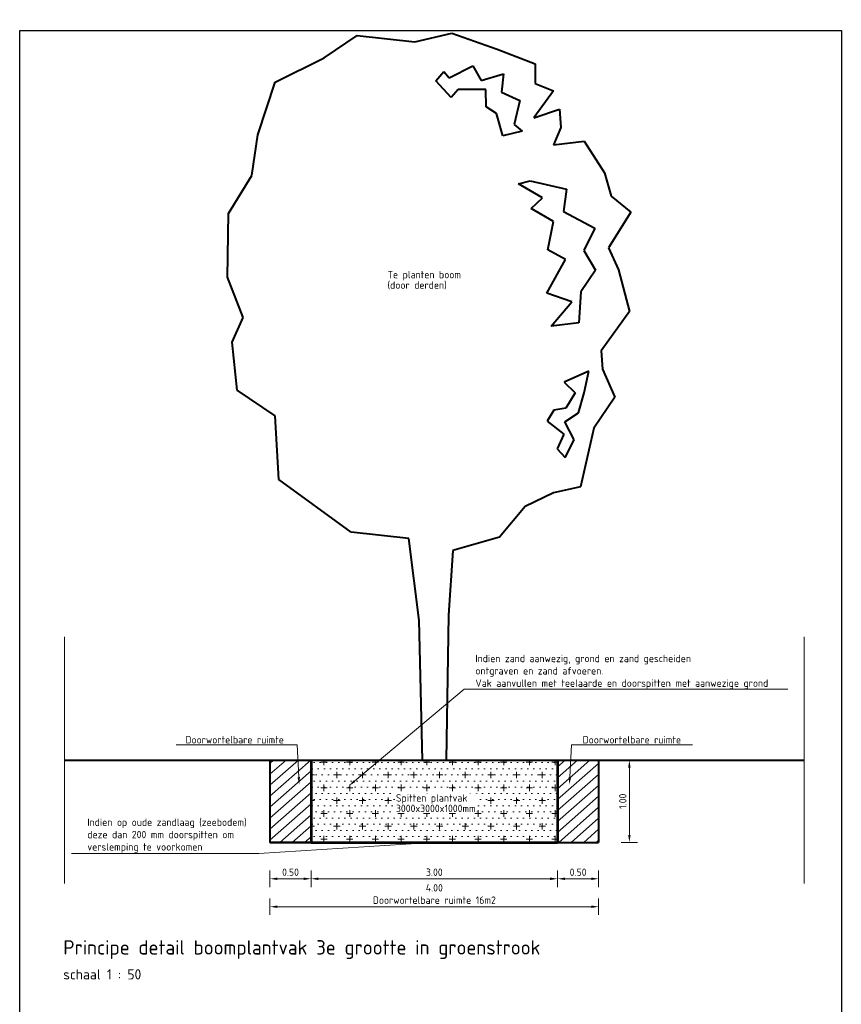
# Model space of a CAD drawing. Header units: metres. Extents: x 162359 to 162848, y 502589 to 502892.
# Tile 49 of 49: x 162838 to 162848, y 502698 to 502710. Entities that reach past the tile are written whole.
import ezdxf
from ezdxf import colors
from ezdxf.entities.mleader import LeaderData, LeaderLine
from ezdxf.math import Vec2, Vec3

# ---------------------------------------------------------------- set-up
doc = ezdxf.new("R2010")
doc.units = ezdxf.units.M
doc.linetypes.add('ZZ-AFBREEK-SO', pattern=[7, 4, -1, 1, -1])
for name, color, linetype, lineweight in [('N-WE-GR-BOMENZAND-A-50', 32, 'Continuous', 18), ('N-WE-GR-BOOM-SD', 3, 'Continuous', 40), ('N-WE-GR-DOORWORTELBARE RUIMTE-AD', 80, 'Continuous', 13), ('N-WE-GR-DOORWORTELBARE RUIMTE-GD', 80, 'Continuous', 40), ('N-WE-GR-MAAIVELD-GD', 3, 'Continuous', 40), ('N-WE-GW-GRONDWERKLIJN-GD', 3, 'Continuous', 53), ('N-WE-GW-MAAIVELD-G', 3, 'Continuous', 40), ('X-XX-AL-AFBREEKLIJN-G', 7, 'ZZ-AFBREEK-SO', 18), ('X-XX-AL-M', 7, 'Continuous', 18), ('X-XX-AL-T18', 10, 'Continuous', 18), ('X-XX-AL-T25', 7, 'Continuous', 25), ('X-XX-AL-T35', 50, 'Continuous', 35), ('X-XX-AL-TEKENBLAD_VIEWPORT_PLOTBAAR-G', 7, 'Continuous', 30)]:
    doc.layers.add(name, color=color, linetype=linetype, lineweight=lineweight)
doc.layers.add('N-WE-GR-PLANTGATVERBETERING-AD', color=92, linetype='Continuous', lineweight=13, true_color=0x00bd00)
doc.styles.add('NLCS-ISO-M50-T18', font='NLCS-ISO.ttf', dxfattribs={"height": 0.09})
doc.styles.add('NLCS-ISO-M50-T25', font='NLCS-ISO.ttf', dxfattribs={"height": 0.125})
doc.styles.add('NLCS-ISO-M50-T35', font='NLCS-ISO.ttf', dxfattribs={"height": 0.175})
doc.styles.add('NLCS-ISO-T18_A', font='NLCS-ISO.ttf', dxfattribs={"height": 0.0018})
doc.dimstyles.new('NLCS-M50-T18-PIJL_L2_H2', dxfattribs={"dimscale": 0.05, "dimtxt": 2.5, "dimasz": 1.8, "dimexe": 2, "dimexo": 2, "dimgap": 0.7, "dimtad": 1, "dimzin": 0, "dimdsep": 46, "dimtxsty": 'NLCS-ISO-M50-T18', "dimcen": 0, "dimdle": 2, "dimclrd": 256, "dimclre": 256, "dimclrt": 10, "dimazin": 0, "dimtfac": 1, "dimtdec": 3, "dimtofl": 0, "dimtmove": 0, "dimatfit": 3, "dimfxl": 2, "dimfxlon": 1, "dimtfillclr": 256, "dimtolj": 1, "dimtzin": 0, "dimlwd": -1, "dimlwe": -1, "dimarcsym": 0})

# ---------------------------------------------------------------- blocks, each defined once
blk = doc.blocks.new('SGR-BOOM_S01_M_ZIJ-D')
at = {"layer": 'N-WE-GR-BOOM-SD'}
for p, q in [((-1.736, 8.453), (-1.351, 8.747)), ((-1.351, 8.747), (-0.646, 8.717)), ((-0.646, 8.717), (-0.206, 8.85)), ((-0.206, 8.85), (0.357, 8.691)), ((0.357, 8.691), (0.83, 8.542)), ((0.83, 8.542), (0.845, 8.304)), ((-2.313, 8.118), (-1.736, 8.453)), ((-0.202, 8.305), (0.076, 8.467)), ((0.076, 8.467), (0.189, 8.298)), ((0.189, 8.298), (0.456, 8.394)), ((0.456, 8.394), (0.445, 8.173)), ((-0.36, 8.258), (-0.271, 8.378)), ((-0.271, 8.378), (-0.202, 8.305)), ((0.845, 8.304), (1.074, 8.228)), ((-0.162, 8.068), (-0.36, 8.258)), ((-0.084, 8.169), (-0.162, 8.068)), ((0.252, 8.193), (-0.084, 8.169)), ((0.27, 7.98), (0.252, 8.193)), ((0.445, 8.173), (0.674, 8.086)), ((1.074, 8.228), (0.857, 7.886)), ((-2.481, 7.464), (-2.313, 8.118)), ((0.674, 8.086), (0.623, 7.79)), ((0.4, 7.91), (0.27, 7.98)), ((0.496, 7.643), (0.4, 7.91)), ((0.857, 7.886), (1.163, 8.01)), ((1.163, 8.01), (1.192, 7.787)), ((0.623, 7.79), (0.724, 7.712)), ((1.192, 7.787), (1.116, 7.573)), ((0.724, 7.712), (0.496, 7.643)), ((1.116, 7.573), (1.485, 7.642)), ((1.485, 7.642), (1.759, 7.271)), ((-2.524, 6.968), (-2.481, 7.464)), ((1.759, 7.271), (1.856, 6.992)), ((0.72, 7.07), (0.862, 7.117)), ((1.022, 6.918), (0.72, 7.07)), ((0.862, 7.117), (1.31, 7.045)), ((-2.777, 6.489), (-2.524, 6.968)), ((1.31, 7.045), (1.29, 6.772)), ((1.856, 6.992), (2.106, 6.814)), ((0.894, 6.782), (1.022, 6.918)), ((1.177, 6.64), (0.894, 6.782)), ((1.29, 6.772), (1.683, 6.593)), ((2.106, 6.814), (1.866, 6.365)), ((1.127, 6.291), (1.177, 6.64)), ((1.683, 6.593), (1.568, 6.313)), ((-2.743, 5.714), (-2.777, 6.489)), ((1.866, 6.365), (2.002, 6.105)), ((1.35, 6.191), (1.127, 6.291)), ((1.568, 6.313), (1.724, 6.082)), ((1.151, 5.767), (1.35, 6.191)), ((1.724, 6.082), (1.561, 5.808)), ((2.002, 6.105), (2.168, 5.607)), ((1.462, 5.681), (1.151, 5.767)), ((1.561, 5.808), (1.56, 5.431)), ((-2.518, 5.235), (-2.743, 5.714)), ((1.229, 5.369), (1.462, 5.681)), ((2.168, 5.607), (1.856, 5.109)), ((1.56, 5.431), (1.229, 5.369)), ((-2.633, 4.928), (-2.518, 5.235)), ((1.856, 5.109), (1.885, 4.887)), ((-2.537, 4.351), (-2.633, 4.928)), ((1.721, 4.851), (1.43, 4.699)), ((1.68, 4.585), (1.721, 4.851)), ((1.885, 4.887), (2.056, 4.554)), ((1.43, 4.699), (1.572, 4.578)), ((1.572, 4.578), (1.471, 4.385)), ((1.629, 4.337), (1.68, 4.585)), ((2.056, 4.554), (1.826, 4.165)), ((-2.055, 4.068), (-2.537, 4.351)), ((1.326, 4.349), (1.252, 4.214)), ((1.471, 4.385), (1.326, 4.349)), ((1.467, 4.219), (1.629, 4.337)), ((1.252, 4.214), (1.466, 4.066)), ((1.597, 4.008), (1.467, 4.219)), ((1.826, 4.165), (1.708, 3.44)), ((-1.962, 3.297), (-2.055, 4.068)), ((1.466, 4.066), (1.397, 3.883)), ((1.498, 3.785), (1.597, 4.008)), ((1.397, 3.883), (1.498, 3.785)), ((1.708, 3.44), (1.385, 3.345)), ((-1.042, 2.712), (-1.962, 3.297)), ((1.385, 3.345), (1.053, 3.159)), ((1.053, 3.159), (0.764, 2.767)), ((0.764, 2.767), (0.208, 2.568)), ((-0.338, 2.682), (-1.042, 2.712)), ((-0.15, 1.693), (-0.338, 2.682)), ((0.208, 2.568), (0.206, 1.78)), ((0, 0), (-0.15, 1.693)), ((0.206, 1.78), (0.288, 0.018)), ((0, 0), (0.288, 0.018))]:
    blk.add_line(p, q, dxfattribs=at)
blk = doc.blocks.new('*D311')
at = {"layer": 'X-XX-AL-M', "transparency": 16777216}
for p, q in [((162840.788, 502699.122), (162840.788, 502698.922)), ((162844.788, 502699.122), (162844.788, 502698.922)), ((162844.698, 502699.022), (162840.878, 502699.022))]:
    blk.add_line(p, q, dxfattribs=at)
for points in [[(162840.878, 502699.037), (162840.878, 502699.007), (162840.788, 502699.022)], [(162844.698, 502699.037), (162844.698, 502699.007), (162844.788, 502699.022)]]:
    blk.add_solid(points, dxfattribs=at)
at = {"layer": 'X-XX-AL-M', "color": 10, "transparency": 16777216, "insert": (162842.788, 502699.177), "char_height": 0.09, "attachment_point": 5, "style": 'NLCS-ISO-M50-T18'}
blk.add_mtext('\\A1;4.00\\PDoorwortelbare ruimte 16m2', dxfattribs=at)
blk = doc.blocks.new('*D312')
at = {"layer": 'X-XX-AL-M', "transparency": 16777216}
for p, q in [((162841.288, 502699.462), (162841.288, 502699.262)), ((162844.198, 502699.362), (162841.378, 502699.362)), ((162844.288, 502699.462), (162844.288, 502699.262))]:
    blk.add_line(p, q, dxfattribs=at)
for points in [[(162841.378, 502699.377), (162841.378, 502699.347), (162841.288, 502699.362)], [(162844.198, 502699.377), (162844.198, 502699.347), (162844.288, 502699.362)]]:
    blk.add_solid(points, dxfattribs=at)
at = {"layer": 'X-XX-AL-M', "color": 10, "transparency": 16777216, "insert": (162842.788, 502699.442), "char_height": 0.09, "attachment_point": 5, "style": 'NLCS-ISO-M50-T18'}
blk.add_mtext('\\A1;3.00', dxfattribs=at)
blk = doc.blocks.new('*D313')
at = {"layer": 'X-XX-AL-M', "transparency": 16777216}
for p, q in [((162845.062, 502700.805), (162845.262, 502700.805)), ((162845.162, 502699.895), (162845.162, 502700.715)), ((162845.062, 502699.805), (162845.262, 502699.805))]:
    blk.add_line(p, q, dxfattribs=at)
for points in [[(162845.147, 502700.715), (162845.177, 502700.715), (162845.162, 502700.805)], [(162845.147, 502699.895), (162845.177, 502699.895), (162845.162, 502699.805)]]:
    blk.add_solid(points, dxfattribs=at)
at = {"layer": 'X-XX-AL-M', "color": 10, "transparency": 16777216, "insert": (162845.082, 502700.305), "char_height": 0.09, "attachment_point": 5, "rotation": 90, "style": 'NLCS-ISO-M50-T18'}
blk.add_mtext('\\A1;1.00', dxfattribs=at)
blk = doc.blocks.new('*D314')
at = {"layer": 'X-XX-AL-M', "transparency": 16777216}
for p, q in [((162844.288, 502699.462), (162844.288, 502699.262)), ((162844.698, 502699.362), (162844.378, 502699.362)), ((162844.788, 502699.462), (162844.788, 502699.262))]:
    blk.add_line(p, q, dxfattribs=at)
for points in [[(162844.378, 502699.377), (162844.378, 502699.347), (162844.288, 502699.362)], [(162844.698, 502699.377), (162844.698, 502699.347), (162844.788, 502699.362)]]:
    blk.add_solid(points, dxfattribs=at)
at = {"layer": 'X-XX-AL-M', "color": 10, "transparency": 16777216, "insert": (162844.538, 502699.442), "char_height": 0.09, "attachment_point": 5, "style": 'NLCS-ISO-M50-T18'}
blk.add_mtext('\\A1;0.50', dxfattribs=at)
blk = doc.blocks.new('*D315')
at = {"layer": 'X-XX-AL-M', "transparency": 16777216}
for p, q in [((162840.788, 502699.462), (162840.788, 502699.262)), ((162840.878, 502699.362), (162841.198, 502699.362)), ((162841.288, 502699.462), (162841.288, 502699.262))]:
    blk.add_line(p, q, dxfattribs=at)
for points in [[(162840.878, 502699.377), (162840.878, 502699.347), (162840.788, 502699.362)], [(162841.198, 502699.377), (162841.198, 502699.347), (162841.288, 502699.362)]]:
    blk.add_solid(points, dxfattribs=at)
at = {"layer": 'X-XX-AL-M', "color": 10, "transparency": 16777216, "insert": (162841.038, 502699.442), "char_height": 0.09, "attachment_point": 5, "rotation": 360, "style": 'NLCS-ISO-M50-T18'}
blk.add_mtext('\\A1;0.50', dxfattribs=at)

msp = doc.modelspace()

# ---------------------------------------------------------------- hatches: boundary and pattern name
at = {"layer": 'N-WE-GR-BOMENZAND-A-50'}
h = msp.add_hatch(dxfattribs=at)
h.set_pattern_fill('AGR-BOMENZAND-SO', color=256, scale=0.05, pattern_type=2)
h.set_pattern_definition([(0, (0, 0), (0.025, 0.075), [0, -0.075]), (0, (0, 0), (0.15625, 0.15625), [0.078125, -0.234375]), (90, (0.03906, -0.03906), (-0.15625, 0.15625), [0.078125, -0.234375])])
h.paths.add_polyline_path([(162844.288, 502700.805), (162841.288, 502700.805), (162841.288, 502699.805), (162844.288, 502699.805)])
at = {"layer": 'N-WE-GR-DOORWORTELBARE RUIMTE-AD'}
h = msp.add_hatch(dxfattribs=at)
h.set_pattern_fill('USER', color=256, scale=0.1, angle=41.3633, style=0, pattern_type=0)
h.set_pattern_definition([(41.3633, (162841.50793, 502703.79812), (-0.0660832, 0.0750534), [])])
h.paths.add_polyline_path([(162841.288, 502700.805), (162841.288, 502699.805), (162840.788, 502699.805), (162840.788, 502700.805)])
h = msp.add_hatch(dxfattribs=at)
h.set_pattern_fill('USER', color=256, scale=0.1, angle=41.3633, style=0, pattern_type=0)
h.set_pattern_definition([(41.3633, (162844.95222, 502703.70746), (-0.0660832, 0.0750534), [])])
h.paths.add_polyline_path([(162844.288, 502699.805), (162844.288, 502700.805), (162844.788, 502700.805), (162844.788, 502699.805)])

# ---------------------------------------------------------------- linework, layer by layer
at = {"layer": 'N-WE-GR-DOORWORTELBARE RUIMTE-AD', "flags": 128}
msp.add_lwpolyline([(162841.288, 502700.805), (162841.288, 502699.805), (162840.788, 502699.805), (162840.788, 502700.805), (162841.288, 502700.805)], dxfattribs=at)
at = {"layer": 'N-WE-GR-DOORWORTELBARE RUIMTE-AD', "ltscale": 20, "flags": 128}
msp.add_lwpolyline([(162844.288, 502699.805), (162844.288, 502700.805), (162844.788, 502700.805), (162844.788, 502699.805), (162844.288, 502699.805)], dxfattribs=at)
at = {"layer": 'N-WE-GR-DOORWORTELBARE RUIMTE-GD', "ltscale": 20}
for p, q in [((162840.788, 502700.805), (162840.788, 502699.805)), ((162844.788, 502700.805), (162844.788, 502699.805)), ((162840.788, 502700.575), (162840.788, 502699.805)), ((162840.788, 502699.805), (162841.288, 502699.805)), ((162841.288, 502699.805), (162840.788, 502699.805)), ((162844.288, 502699.805), (162844.788, 502699.805))]:
    msp.add_line(p, q, dxfattribs=at)
at = {"layer": 'N-WE-GR-MAAIVELD-GD', "ltscale": 20}
msp.add_line((162841.288, 502700.805), (162844.288, 502700.805), dxfattribs=at)
at = {"layer": 'N-WE-GR-PLANTGATVERBETERING-AD', "flags": 128}
msp.add_lwpolyline([(162841.288, 502700.805), (162841.288, 502699.805), (162844.288, 502699.805), (162844.288, 502700.805), (162841.288, 502700.805)], dxfattribs=at)
at = {"layer": 'N-WE-GW-GRONDWERKLIJN-GD', "ltscale": 20}
for p, q in [((162841.288, 502700.805), (162841.288, 502699.805)), ((162844.288, 502700.805), (162844.288, 502699.805)), ((162841.288, 502699.805), (162844.288, 502699.805))]:
    msp.add_line(p, q, dxfattribs=at)
at = {"layer": 'N-WE-GW-MAAIVELD-G'}
for p, q in [((162838.288, 502700.805), (162841.288, 502700.805)), ((162844.288, 502700.805), (162847.288, 502700.805))]:
    msp.add_line(p, q, dxfattribs=at)
at = {"layer": 'X-XX-AL-AFBREEKLIJN-G'}
for p, q in [((162838.288, 502699.305), (162838.288, 502702.305)), ((162847.288, 502699.305), (162847.288, 502702.305))]:
    msp.add_line(p, q, dxfattribs=at)

# ---------------------------------------------------------------- block references
at = {"color": 7, "linetype": 'Continuous', "lineweight": 0, "rotation": 356.3633437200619}
msp.add_blockref('SGR-BOOM_S01_M_ZIJ-D', (162842.644, 502700.805), dxfattribs=at)

# ---------------------------------------------------------------- texts
at = {"layer": 'X-XX-AL-T25', "insert": (162838.272, 502698.137), "char_height": 0.125, "attachment_point": 7, "rotation": 360, "line_spacing_factor": 0.8, "style": 'NLCS-ISO-M50-T25'}
msp.add_mtext('{\\C256;schaal 1 : 50}', dxfattribs=at)
at = {"layer": 'X-XX-AL-T35', "insert": (162838.272, 502698.387), "char_height": 0.175, "attachment_point": 7, "rotation": 360, "line_spacing_factor": 0.8, "style": 'NLCS-ISO-M50-T35'}
msp.add_mtext('{\\C256;Principe detail boomplantvak 3e grootte in groenstrook}', dxfattribs=at)

# ---------------------------------------------------------------- dimensions: what is measured, and where the dimension line sits
at = {"layer": 'X-XX-AL-M'}
for base, p1, p2, angle, picture, middle in [((162845.162, 502700.805), (162844.288, 502699.805), (162844.288, 502700.805), 270, '*D313', (162845.082, 502700.305)), ((162841.288, 502699.362), (162840.788, 502699.805), (162841.288, 502699.805), 180, '*D315', (162841.038, 502699.442)), ((162841.288, 502699.362), (162844.288, 502699.805), (162841.288, 502699.805), 360, '*D312', (162842.788, 502699.442)), ((162844.288, 502699.362), (162844.788, 502699.805), (162844.288, 502699.805), 360, '*D314', (162844.538, 502699.442))]:
    dim = msp.add_linear_dim(base=base, p1=p1, p2=p2, angle=angle, dimstyle='NLCS-M50-T18-PIJL_L2_H2', dxfattribs=at)
    dim.commit()
    dim.dimension.update_dxf_attribs({"geometry": picture, "text_midpoint": middle})
dim = msp.add_linear_dim(base=(162840.788, 502699.022), p1=(162844.788, 502699.805), p2=(162840.788, 502699.805), angle=360, text='<>\\PDoorwortelbare ruimte 16m2', dimstyle='NLCS-M50-T18-PIJL_L2_H2', dxfattribs=at)
dim.commit()
dim.dimension.update_dxf_attribs({"geometry": '*D311', "text_midpoint": (162842.788, 502699.177)})

# ---------------------------------------------------------------- leaders
at = {"layer": 'X-XX-AL-T18'}
ml = msp.add_multileader_mtext('Standard', dxfattribs=at)
ml.set_content('Doorwortelbare ruimte', color=256, style='NLCS-ISO-M50-T18')
ml.set_leader_properties(color=256, linetype='ByLayer', lineweight=-1)
ml.build(insert=Vec2(0, 0))
ml.multileader.update_dxf_attribs({"text_left_attachment_type": 5, "text_right_attachment_type": 5, "dogleg_length": 0.09, "arrow_head_size": 0.09})
ctx = ml.context
ctx.base_point, ctx.char_height, ctx.arrow_head_size, ctx.landing_gap_size, ctx.plane_origin = Vec3(162839.714, 502700.99), 0.09, 0.09, 0.045, Vec3(162842.523, 502699.812)
ctx.left_attachment, ctx.right_attachment = 5, 5
notes = []
notes.append((ctx, [(1, (1, 1, 0), (162841.118, 502700.99), (-1, 0), 0.09, [(0, [(162841.143, 502700.508)], 0, [])])]))
ctx.mtext.insert, ctx.mtext.flow_direction = Vec3(162839.759, 502701.098), 5
ml = msp.add_multileader_mtext('Standard', dxfattribs=at)
ml.set_content('Doorwortelbare ruimte', color=256, style='NLCS-ISO-M50-T18')
ml.set_leader_properties(color=256, linetype='ByLayer', lineweight=-1)
ml.build(insert=Vec2(0, 0))
ml.multileader.update_dxf_attribs({"text_left_attachment_type": 5, "text_right_attachment_type": 5, "dogleg_length": 0.09, "arrow_head_size": 0.09})
ctx = ml.context
ctx.base_point, ctx.char_height, ctx.arrow_head_size, ctx.landing_gap_size, ctx.plane_origin = Vec3(162844.548, 502700.99), 0.09, 0.09, 0.045, Vec3(162843.053, 502699.812)
ctx.left_attachment, ctx.right_attachment = 5, 5
notes.append((ctx, [(1, (1, 1, 0), (162844.458, 502700.99), (1, 0), 0.09, [(0, [(162844.433, 502700.508)], 0, [])])]))
ctx.mtext.insert, ctx.mtext.flow_direction = Vec3(162844.593, 502701.098), 5
for ctx, leaders in notes:
    for number, flags, end, landing, length, lines in leaders:
        leader = LeaderData()
        leader.index, (leader.has_last_leader_line, leader.has_dogleg_vector, leader.attachment_direction) = number, flags
        leader.last_leader_point, leader.dogleg_vector, leader.dogleg_length = Vec3(end), Vec3(landing), length
        for number, points, colour, breaks in lines:
            line = LeaderLine()
            line.index, line.vertices, line.color, line.breaks = number, Vec3.list(points), colors.encode_raw_color(colour), breaks
            leader.lines.append(line)
        ctx.leaders.append(leader)

# ---------------------------------------------------------------- next in the draw order: texts
at = {"layer": 'X-XX-AL-T18', "color": 7, "linetype": 'Continuous', "insert": (162842.218, 502706.531), "char_height": 0.09, "width": 1.3836, "attachment_point": 7, "rotation": 360, "line_spacing_factor": 0.85, "style": 'NLCS-ISO-T18_A', "bg_fill": 3, "box_fill_scale": 1.11, "bg_fill_color": 0, "bg_fill_true_color": 0, "bg_fill_transparency": 0}
msp.add_mtext('{\\C256;Te planten boom \\P(door derden)}', dxfattribs=at)
at = {"layer": 'X-XX-AL-T18', "color": 7, "linetype": 'Continuous', "insert": (162842.321, 502700.173), "char_height": 0.09, "attachment_point": 7, "rotation": 360, "line_spacing_factor": 0.85, "style": 'NLCS-ISO-T18_A', "bg_fill": 3, "box_fill_scale": 1.11, "bg_fill_color": 0, "bg_fill_true_color": 0, "bg_fill_transparency": 0}
msp.add_mtext('{\\C256;Spitten plantvak\\P3000x3000x1000mm}', dxfattribs=at)

# ---------------------------------------------------------------- next in the draw order: linework, layer by layer
at = {"layer": 'X-XX-AL-TEKENBLAD_VIEWPORT_PLOTBAAR-G', "flags": 128}
msp.add_lwpolyline([(162837.742, 502709.683), (162847.742, 502709.683), (162847.742, 502697.217), (162837.742, 502697.217), (162837.742, 502709.683)], dxfattribs=at)

# ---------------------------------------------------------------- next in the draw order: leaders
at = {"layer": 'X-XX-AL-T18'}
ml = msp.add_multileader_mtext('Standard', dxfattribs=at)
ml.set_content('Indien zand aanwezig, grond en zand gescheiden \\Pontgraven en zand afvoeren.\\PVak aanvullen met teelaarde en doorspitten met aanwezige grond', color=256, style='NLCS-ISO-M50-T18')
ml.set_leader_properties(color=256, linetype='ByLayer', lineweight=-1)
ml.build(insert=Vec2(0, 0))
ml.multileader.update_dxf_attribs({"text_left_attachment_type": 5, "text_right_attachment_type": 5, "dogleg_length": 0.09, "arrow_head_size": 0.09})
ctx = ml.context
ctx.base_point, ctx.char_height, ctx.arrow_head_size, ctx.landing_gap_size, ctx.plane_origin = Vec3(162843.243, 502701.67), 0.09, 0.09, 0.045, Vec3(162841.748, 502700.492)
ctx.left_attachment, ctx.right_attachment = 5, 5
notes = []
notes.append((ctx, [(1, (1, 1, 0), (162843.153, 502701.67), (1, 0), 0.09, [(0, [(162841.748, 502700.492)], 0, [])])]))
ctx.mtext.insert, ctx.mtext.flow_direction = Vec3(162843.288, 502702.087), 5
ml = msp.add_multileader_mtext('Standard', dxfattribs=at)
ml.set_content('Indien op oude zandlaag (zeebodem)\\Pdeze dan 200 mm doorspitten om \\Pverslemping te voorkomen', color=256, style='NLCS-ISO-M50-T18')
ml.set_leader_properties(color=256, linetype='ByLayer', lineweight=-1)
ml.build(insert=Vec2(0, 0))
ml.multileader.update_dxf_attribs({"text_left_attachment_type": 5, "text_right_attachment_type": 5, "dogleg_length": 0.09, "arrow_head_size": 0.09})
ctx = ml.context
ctx.base_point, ctx.char_height, ctx.arrow_head_size, ctx.landing_gap_size, ctx.plane_origin = Vec3(162838.52, 502699.669), 0.09, 0.09, 0.045, Vec3(162841.804, 502698.693)
ctx.left_attachment, ctx.right_attachment = 5, 5
notes.append((ctx, [(1, (1, 1, 0), (162840.653, 502699.669), (-1, 0), 0.09, [(0, [(162842.788, 502699.805)], 0, [])])]))
ctx.mtext.insert, ctx.mtext.flow_direction = Vec3(162838.565, 502700.095), 5
for ctx, leaders in notes:
    for number, flags, end, landing, length, lines in leaders:
        leader = LeaderData()
        leader.index, (leader.has_last_leader_line, leader.has_dogleg_vector, leader.attachment_direction) = number, flags
        leader.last_leader_point, leader.dogleg_vector, leader.dogleg_length = Vec3(end), Vec3(landing), length
        for number, points, colour, breaks in lines:
            line = LeaderLine()
            line.index, line.vertices, line.color, line.breaks = number, Vec3.list(points), colors.encode_raw_color(colour), breaks
            leader.lines.append(line)
        ctx.leaders.append(leader)

doc.saveas('drawing.dxf')
